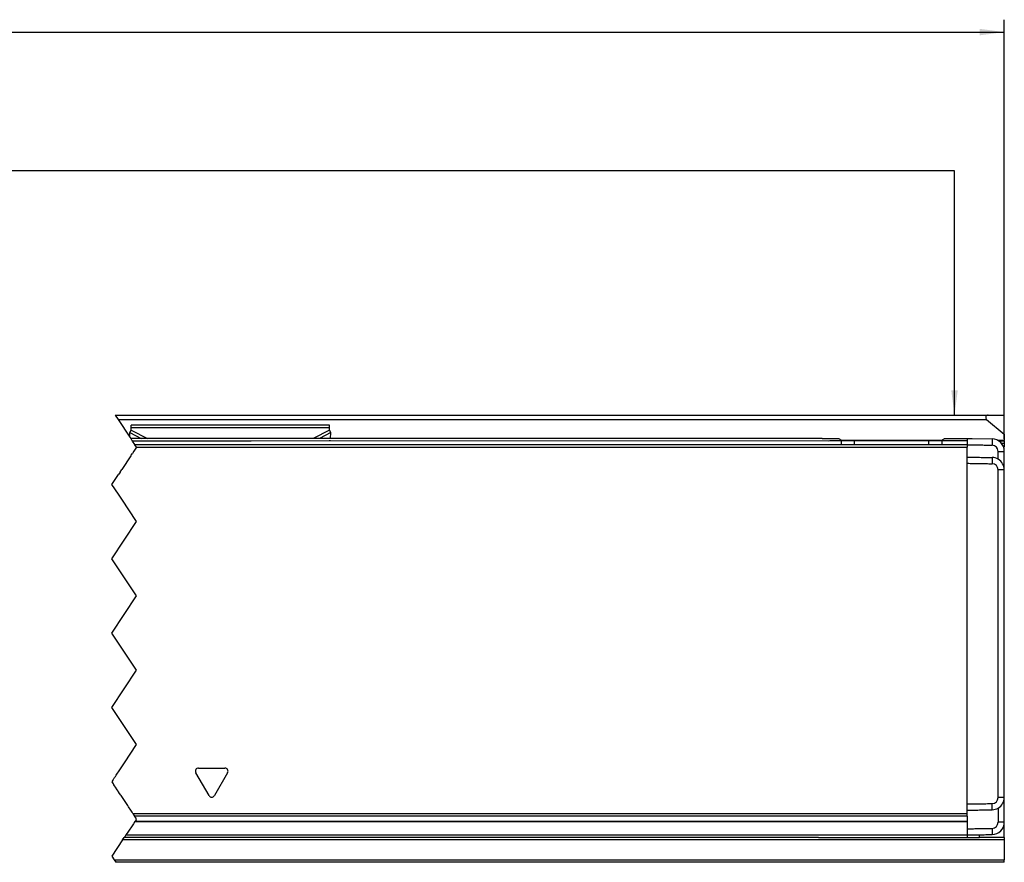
# Model space of a CAD drawing. Header units: millimetres. Extents: x -418 to 1575, y -634 to 914.
# Tile 15 of 49: x 175 to 254, y 24 to 92. Entities that reach past the tile are written whole.
import ezdxf

# ---------------------------------------------------------------- set-up
doc = ezdxf.new("R2010")
doc.units = ezdxf.units.MM
doc.linetypes.add('DOT_CENTER', pattern=[14, 12, -1, 0, -1])
doc.layers.add('1', color=7, linetype='Continuous')
doc.styles.add('CONVERTER_12', font='txt.shx', dxfattribs={"width": 0.9})
doc.dimstyles.new('ME10_DIM_22', dxfattribs={"dimtxt": 2, "dimasz": 2, "dimexe": 1, "dimexo": 1, "dimgap": 1, "dimtad": 1, "dimdsep": 46, "dimtxsty": 'CONVERTER_12', "dimsah": 1, "dimcen": 0.09, "dimclrd": 2, "dimclre": 2, "dimclrt": 2, "dimadec": 0, "dimazin": 0, "dimtol": 1, "dimtp": 0.4, "dimtm": 0.4, "dimtfac": 0.75, "dimtdec": 0, "dimtix": 1, "dimtmove": 0, "dimatfit": 3, "dimfxl": 1, "dimtolj": 1, "dimtzin": 0, "dimarcsym": 0})
doc.dimstyles.get("Standard").update_dxf_attribs({"dimtxt": 0.18, "dimasz": 0.18, "dimexe": 0.18, "dimexo": 0.0625, "dimgap": 0.09, "dimtad": 0, "dimtih": 1, "dimtoh": 1, "dimdec": 4, "dimzin": 0, "dimdsep": 46, "dimtxsty": 'Standard', "dimcen": 0.09, "dimadec": 0, "dimazin": 0, "dimtfac": 1, "dimtdec": 4, "dimtofl": 0, "dimtmove": 0, "dimatfit": 3, "dimfxl": 1, "dimtolj": 1, "dimtzin": 0, "dimarcsym": 0})

# ---------------------------------------------------------------- blocks, each defined once
blk = doc.blocks.new('SOPORTE_SV2__19', base_point=(-242.89, 24.248))
at = {"color": 7, "linetype": 'Continuous'}
for p, q in [((182.315, 60.348), (252.81, 60.348)), ((252.682, 59.994), (254.11, 58.796)), ((252.81, 60.348), (254.11, 60.348)), ((254.11, 58.796), (254.11, 60.348)), ((183.501, 58.925), (183.61, 59.131)), ((183.511, 58.553), (183.501, 58.925)), ((199.61, 59.522), (183.61, 59.522)), ((183.61, 59.305), (183.61, 59.522)), ((183.61, 59.131), (183.61, 59.305)), ((199.61, 59.305), (199.61, 59.522)), ((199.61, 59.131), (199.61, 59.305)), ((199.719, 58.925), (199.61, 59.131)), ((199.706, 58.452), (199.719, 58.925)), ((242.01, 58.252), (240.942, 58.252)), ((243.11, 58.252), (242.01, 58.252)), ((245.533, 58.252), (243.11, 58.252)), ((246.687, 58.252), (245.533, 58.252)), ((248.01, 58.252), (246.687, 58.252)), ((248.053, 58.248), (248.01, 58.252)), ((249.078, 58.252), (248.053, 58.248)), ((254.11, 58.248), (253.668, 58.248)), ((254.11, 58.796), (254.11, 58.294)), ((254.11, 58.248), (254.11, 58.294)), ((254.11, 58.248), (254.11, 58.048)), ((254.11, 58.048), (254.11, 57.748)), ((254.054, 57.748), (254.11, 57.748)), ((254.11, 30.948), (254.11, 53.548)), ((254.11, 29.488), (254.11, 30.748)), ((254.11, 27.488), (254.11, 29.488)), ((254.11, 26.248), (254.11, 27.488)), ((239.11, 26.248), (183.045, 26.248)), ((239.11, 26.248), (251.11, 26.252)), ((251.11, 26.252), (252.11, 26.248)), ((252.11, 26.248), (252.11, 26.47)), ((254.11, 26.248), (252.11, 26.248)), ((254.11, 26.248), (254.11, 26.048)), ((254.11, 26.048), (254.11, 24.448)), ((254.11, 24.248), (182.381, 24.248)), ((254.11, 24.248), (254.11, 24.448))]:
    blk.add_line(p, q, dxfattribs=at)
at = {"color": 2, "linetype": 'DOT_CENTER'}
for p, q in [((182.315, 60.348), (182.55, 59.994)), ((182.55, 59.994), (183.511, 58.553)), ((183.511, 58.553), (183.578, 58.452)), ((183.578, 58.452), (183.61, 58.404)), ((183.61, 58.404), (183.645, 58.353)), ((183.683, 58.294), (183.645, 58.353)), ((183.715, 58.248), (183.683, 58.294)), ((183.768, 58.168), (183.715, 58.248)), ((183.848, 58.048), (183.768, 58.168)), ((183.907, 57.959), (183.848, 58.048)), ((183.825, 57.418), (183.705, 57.238)), ((184.045, 57.748), (183.825, 57.418)), ((183.915, 57.947), (183.907, 57.959)), ((184.04, 57.759), (183.915, 57.947)), ((184.045, 57.748), (184.04, 57.759)), ((183.578, 57.048), (182.845, 55.948)), ((183.61, 57.096), (183.705, 57.238)), ((182.711, 55.748), (182.578, 55.548)), ((182.711, 55.748), (182.845, 55.948)), ((182.046, 54.75), (182.578, 55.548)), ((182.581, 53.948), (182.046, 54.75)), ((184.046, 51.75), (182.848, 53.548)), ((182.046, 48.75), (184.046, 51.75)), ((184.046, 45.75), (182.046, 48.75)), ((182.046, 42.75), (184.046, 45.75)), ((184.046, 39.75), (182.046, 42.75)), ((182.046, 36.75), (184.046, 39.75)), ((184.046, 33.75), (182.046, 36.75)), ((183.072, 32.289), (184.046, 33.75)), ((182.692, 31.718), (183.072, 32.289)), ((182.178, 30.948), (182.218, 31.007)), ((182.218, 31.007), (182.242, 31.043)), ((182.242, 31.043), (182.272, 31.088)), ((182.272, 31.088), (182.294, 31.122)), ((182.294, 31.122), (182.311, 31.147)), ((182.311, 31.147), (182.335, 31.183)), ((182.335, 31.183), (182.399, 31.279)), ((182.399, 31.279), (182.692, 31.718)), ((182.198, 30.523), (182.181, 30.548)), ((182.216, 30.495), (182.198, 30.523)), ((182.261, 30.428), (182.216, 30.495)), ((182.333, 30.32), (182.261, 30.428)), ((182.475, 30.107), (182.333, 30.32)), ((182.554, 29.988), (182.475, 30.107)), ((182.571, 29.963), (182.554, 29.988)), ((182.58, 29.95), (182.571, 29.963)), ((182.589, 29.937), (182.58, 29.95)), ((182.671, 29.813), (182.589, 29.937)), ((182.699, 29.771), (182.671, 29.813)), ((182.752, 29.692), (182.699, 29.771)), ((182.787, 29.638), (182.752, 29.692)), ((183.334, 28.819), (182.787, 29.638)), ((183.391, 28.733), (183.334, 28.819)), ((183.574, 28.459), (183.391, 28.733)), ((183.683, 28.296), (183.574, 28.459)), ((183.753, 28.19), (183.683, 28.296)), ((183.779, 28.151), (183.753, 28.19)), ((183.787, 28.138), (183.779, 28.151)), ((183.894, 27.978), (183.787, 28.138)), ((183.908, 27.957), (183.894, 27.978)), ((183.989, 27.835), (183.908, 27.957)), ((184.046, 27.75), (183.989, 27.835)), ((183.787, 27.361), (183.276, 26.594)), ((183.903, 27.535), (183.787, 27.361)), ((183.921, 27.562), (183.903, 27.535)), ((184.002, 27.684), (183.921, 27.562)), ((184.002, 27.684), (184.009, 27.694)), ((184.009, 27.694), (184.046, 27.75)), ((182.911, 26.048), (183.045, 26.248)), ((183.124, 26.366), (183.045, 26.248)), ((183.181, 26.452), (183.124, 26.366)), ((183.276, 26.594), (183.181, 26.452)), ((182.911, 26.048), (182.046, 24.75)), ((182.046, 24.75), (182.248, 24.448)), ((182.248, 24.448), (182.381, 24.248))]:
    blk.add_line(p, q, dxfattribs=at)
at = {"color": 3, "linetype": 'Continuous'}
for p, q in [((182.55, 59.994), (252.682, 59.994)), ((183.501, 58.925), (184.413, 58.452)), ((199.61, 59.305), (183.61, 59.305)), ((183.61, 59.131), (184.92, 58.452)), ((199.61, 59.131), (198.3, 58.452)), ((199.719, 58.925), (198.807, 58.452)), ((199.585, 58.252), (193.304, 58.248)), ((199.61, 58.252), (199.585, 58.252)), ((199.701, 58.252), (199.61, 58.252)), ((239.91, 58.248), (199.701, 58.252)), ((240.01, 58.252), (239.91, 58.248)), ((240.942, 58.252), (240.01, 58.252)), ((249.086, 58.294), (240.934, 58.294)), ((249.11, 58.252), (249.078, 58.252)), ((250.01, 58.252), (249.11, 58.252)), ((251.11, 58.252), (250.01, 58.252)), ((254.11, 58.294), (253.591, 58.294)), ((254.11, 58.048), (253.887, 58.048)), ((254.11, 26.048), (182.911, 26.048)), ((182.248, 24.448), (254.11, 24.448))]:
    blk.add_line(p, q, dxfattribs=at)
at = {"color": 7, "linetype": 'Continuous'}
blk.add_arc((252.81, 60.148), 0.2, 90, 230, dxfattribs=at)
blk = doc.blocks.new('REGLA_SV2-870__20', base_point=(-242.89, 26.248))
at = {"color": 7, "linetype": 'Continuous'}
for p, q in [((239.41, 58.452), (183.578, 58.452)), ((239.41, 58.452), (239.91, 58.452)), ((239.91, 58.452), (240.646, 58.452)), ((242.01, 58.252), (240.942, 58.252)), ((240.942, 58.252), (240.942, 57.959)), ((243.11, 58.252), (242.01, 58.252)), ((245.533, 58.252), (243.11, 58.252)), ((246.687, 58.252), (245.533, 58.252)), ((248.01, 58.252), (246.687, 58.252)), ((248.053, 58.248), (248.01, 58.252)), ((249.078, 58.252), (248.053, 58.248)), ((249.078, 58.252), (249.078, 57.959)), ((249.374, 58.452), (251.11, 58.452)), ((251.11, 58.452), (251.11, 58.252)), ((251.11, 58.252), (251.11, 57.959)), ((251.527, 58.445), (253.127, 58.417)), ((183.907, 57.959), (251.11, 57.959)), ((251.11, 57.959), (251.11, 57.947)), ((251.11, 57.947), (251.11, 57.759)), ((251.11, 56.952), (251.11, 57.759)), ((254.11, 55.917), (254.11, 57.417)), ((251.11, 56.452), (251.11, 56.952)), ((251.11, 28.953), (251.11, 56.452)), ((254.11, 53.548), (254.11, 55.917)), ((254.11, 30.948), (254.11, 53.548)), ((254.11, 30.748), (254.11, 30.948)), ((254.11, 29.488), (254.11, 30.748)), ((254.11, 27.488), (254.11, 29.488)), ((251.11, 28.459), (251.11, 28.953)), ((251.11, 28.151), (251.11, 28.459)), ((251.11, 27.978), (251.11, 28.151)), ((251.11, 27.978), (251.11, 27.562)), ((183.903, 27.535), (251.11, 27.535)), ((251.11, 27.562), (251.11, 27.535)), ((251.11, 27.535), (251.11, 26.953)), ((239.11, 26.248), (183.045, 26.248)), ((239.11, 26.248), (251.11, 26.252)), ((251.11, 26.953), (251.11, 26.452)), ((251.11, 26.452), (251.11, 26.252))]:
    blk.add_line(p, q, dxfattribs=at)
at = {"color": 2, "linetype": 'DOT_CENTER'}
for p, q in [((183.578, 58.452), (183.61, 58.404)), ((183.61, 58.404), (183.645, 58.353)), ((183.683, 58.294), (183.645, 58.353)), ((183.715, 58.248), (183.683, 58.294)), ((183.768, 58.168), (183.715, 58.248)), ((183.848, 58.048), (183.768, 58.168)), ((183.907, 57.959), (183.848, 58.048)), ((183.825, 57.418), (183.705, 57.238)), ((184.045, 57.748), (183.825, 57.418)), ((183.915, 57.947), (183.907, 57.959)), ((184.04, 57.759), (183.915, 57.947)), ((184.045, 57.748), (184.04, 57.759)), ((183.578, 57.048), (182.845, 55.948)), ((183.61, 57.096), (183.578, 57.048)), ((183.61, 57.096), (183.705, 57.238)), ((182.711, 55.748), (182.578, 55.548)), ((182.711, 55.748), (182.845, 55.948)), ((182.046, 54.75), (182.578, 55.548)), ((182.581, 53.948), (182.046, 54.75)), ((182.848, 53.548), (182.581, 53.948)), ((184.046, 51.75), (182.848, 53.548)), ((182.046, 48.75), (184.046, 51.75)), ((184.046, 45.75), (182.046, 48.75)), ((182.046, 42.75), (184.046, 45.75)), ((184.046, 39.75), (182.046, 42.75)), ((182.046, 36.75), (184.046, 39.75)), ((184.046, 33.75), (182.046, 36.75)), ((183.072, 32.289), (184.046, 33.75)), ((182.692, 31.718), (183.072, 32.289)), ((182.178, 30.948), (182.218, 31.007)), ((182.218, 31.007), (182.242, 31.043)), ((182.242, 31.043), (182.272, 31.088)), ((182.272, 31.088), (182.294, 31.122)), ((182.294, 31.122), (182.311, 31.147)), ((182.311, 31.147), (182.335, 31.183)), ((182.335, 31.183), (182.399, 31.279)), ((182.399, 31.279), (182.692, 31.718)), ((182.126, 30.869), (182.046, 30.75)), ((182.046, 30.75), (182.152, 30.592)), ((182.126, 30.869), (182.154, 30.911)), ((182.181, 30.548), (182.152, 30.592)), ((182.154, 30.911), (182.178, 30.948)), ((182.198, 30.523), (182.181, 30.548)), ((182.216, 30.495), (182.198, 30.523)), ((182.261, 30.428), (182.216, 30.495)), ((182.333, 30.32), (182.261, 30.428)), ((182.475, 30.107), (182.333, 30.32)), ((182.554, 29.988), (182.475, 30.107)), ((182.571, 29.963), (182.554, 29.988)), ((182.58, 29.95), (182.571, 29.963)), ((182.589, 29.937), (182.58, 29.95)), ((182.671, 29.813), (182.589, 29.937)), ((182.699, 29.771), (182.671, 29.813)), ((182.752, 29.692), (182.699, 29.771)), ((182.787, 29.638), (182.752, 29.692)), ((183.334, 28.819), (182.787, 29.638)), ((183.391, 28.733), (183.334, 28.819)), ((183.574, 28.459), (183.391, 28.733)), ((183.683, 28.296), (183.574, 28.459)), ((183.753, 28.19), (183.683, 28.296)), ((183.779, 28.151), (183.753, 28.19)), ((183.787, 28.138), (183.779, 28.151)), ((183.894, 27.978), (183.787, 28.138)), ((183.908, 27.957), (183.894, 27.978)), ((183.989, 27.835), (183.908, 27.957)), ((184.046, 27.75), (183.989, 27.835)), ((183.787, 27.361), (183.276, 26.594)), ((183.903, 27.535), (183.787, 27.361)), ((183.921, 27.562), (183.903, 27.535)), ((184.002, 27.684), (183.921, 27.562)), ((184.002, 27.684), (184.009, 27.694)), ((184.009, 27.694), (184.046, 27.75)), ((183.124, 26.366), (183.045, 26.248)), ((183.181, 26.452), (183.124, 26.366)), ((183.276, 26.594), (183.181, 26.452))]:
    blk.add_line(p, q, dxfattribs=at)
at = {"color": 3, "linetype": 'Continuous'}
for p, q in [((188.407, 58.248), (183.715, 58.248)), ((193.304, 58.248), (188.407, 58.248)), ((199.585, 58.252), (193.304, 58.248)), ((199.61, 58.252), (199.585, 58.252)), ((199.701, 58.252), (199.61, 58.252)), ((239.91, 58.248), (199.701, 58.252)), ((240.01, 58.252), (239.91, 58.248)), ((240.942, 58.252), (240.01, 58.252)), ((242.01, 57.959), (242.01, 58.252)), ((248.01, 57.959), (248.01, 58.252)), ((249.11, 58.252), (249.078, 58.252)), ((250.01, 58.252), (249.11, 58.252)), ((251.11, 58.252), (250.01, 58.252)), ((253.127, 58.217), (253.124, 57.917)), ((253.127, 58.417), (253.127, 58.217)), ((184.04, 57.759), (251.11, 57.759)), ((253.61, 57.417), (254.11, 57.417)), ((253.127, 56.917), (253.124, 56.417)), ((254.11, 55.917), (253.61, 55.917)), ((189.043, 31.851), (191.177, 31.851)), ((189.893, 29.627), (188.827, 31.476)), ((191.393, 31.476), (190.327, 29.627)), ((254.11, 29.488), (253.61, 29.488)), ((253.127, 28.488), (253.124, 28.988)), ((251.11, 28.151), (183.779, 28.151)), ((251.11, 27.978), (183.894, 27.978)), ((183.921, 27.562), (251.11, 27.562)), ((254.11, 27.488), (253.61, 27.488)), ((183.181, 26.452), (251.11, 26.452)), ((253.124, 26.988), (253.127, 26.488))]:
    blk.add_line(p, q, dxfattribs=at)
at = {"color": 7, "linetype": 'Continuous'}
for centre, radius, start, end in [((253.11, 57.417), 1, 360, 89), ((253.11, 57.417), 0.5, 0.00383, 88.37109), ((253.11, 55.917), 1, 59.99496, 89), ((253.11, 55.917), 1, 360, 59.99496), ((253.11, 55.917), 0.5, 0.00411, 88.37121), ((253.11, 29.488), 0.5, 271.62879, 359.99589), ((253.11, 29.488), 1, 300.00504, 360), ((253.11, 29.488), 1, 271, 300.00504), ((253.11, 27.488), 0.5, 271.62924, 359.9961), ((253.11, 27.488), 1, 271, 360)]:
    blk.add_arc(centre, radius, start, end, dxfattribs=at)
at = {"color": 3, "linetype": 'Continuous'}
for centre, start, end in [((189.043, 31.601), 90, 210), ((191.177, 31.601), 330, 90), ((190.11, 29.752), 210, 330)]:
    blk.add_arc(centre, 0.25, start, end, dxfattribs=at)
at = {"color": 7, "linetype": 'Continuous'}
for points, knots in [([(240.646, 58.452), (240.677, 58.45), (240.737, 58.445), (240.826, 58.407), (240.913, 58.351), (240.933, 58.284), (240.942, 58.252)], [0, 0, 0, 0, 0.090928, 0.1806192, 0.2896018, 0.3846964, 0.3846964, 0.3846964, 0.3846964]), ([(249.078, 58.252), (249.087, 58.284), (249.107, 58.351), (249.194, 58.407), (249.283, 58.445), (249.343, 58.45), (249.374, 58.452)], [0, 0, 0, 0, 0.0950975, 0.204084, 0.2937718, 0.3846962, 0.3846962, 0.3846962, 0.3846962]), ([(251.11, 57.947), (251.277, 57.946), (251.61, 57.944), (252.113, 57.935), (252.618, 57.926), (252.956, 57.92), (253.124, 57.917)], [0, 0, 0, 0, 0.500015, 1.000081, 1.508482, 2.014479, 2.014479, 2.014479, 2.014479]), ([(253.61, 56.783), (253.61, 56.889), (253.61, 57.1), (253.61, 57.312), (253.61, 57.417)], [0, 0, 0, 0, 0.3170095, 0.6340198, 0.6340198, 0.6340198, 0.6340198]), ([(251.11, 56.952), (251.277, 56.95), (251.61, 56.944), (252.113, 56.935), (252.619, 56.926), (252.958, 56.92), (253.127, 56.917)], [0, 0, 0, 0, 0.500077, 1.000155, 1.508957, 2.01776, 2.01776, 2.01776, 2.01776]), ([(251.11, 56.452), (251.277, 56.45), (251.61, 56.444), (252.113, 56.435), (252.618, 56.426), (252.956, 56.42), (253.124, 56.417)], [0, 0, 0, 0, 0.500077, 1.000155, 1.508556, 2.014553, 2.014553, 2.014553, 2.014553]), ([(253.61, 29.488), (253.61, 31.69), (253.61, 36.095), (253.61, 42.702), (253.61, 49.31), (253.61, 53.715), (253.61, 55.917)], [0, 0, 0, 0, 6.607471, 13.21494, 19.822409, 26.42988, 26.42988, 26.42988, 26.42988]), ([(251.11, 28.953), (251.277, 28.955), (251.61, 28.961), (252.113, 28.97), (252.618, 28.979), (252.956, 28.985), (253.124, 28.988)], [0, 0, 0, 0, 0.500077, 1.000155, 1.508556, 2.014553, 2.014553, 2.014553, 2.014553]), ([(253.61, 28.622), (253.61, 28.599), (253.61, 28.555), (253.61, 28.343), (253.61, 27.988), (253.61, 27.654), (253.61, 27.488)], [0, 0, 0, 0, 0.067009, 0.134019, 0.634019, 1.13402, 1.13402, 1.13402, 1.13402]), ([(251.11, 28.459), (251.277, 28.46), (251.61, 28.461), (252.113, 28.47), (252.619, 28.479), (252.958, 28.485), (253.127, 28.488)], [0, 0, 0, 0, 0.50001, 1.000073, 1.508876, 2.017678, 2.017678, 2.017678, 2.017678]), ([(251.11, 26.953), (251.277, 26.955), (251.61, 26.961), (252.113, 26.97), (252.618, 26.979), (252.956, 26.985), (253.124, 26.988)], [0, 0, 0, 0, 0.500077, 1.000155, 1.508557, 2.014556, 2.014556, 2.014556, 2.014556]), ([(251.11, 26.452), (251.277, 26.455), (251.61, 26.461), (252.113, 26.47), (252.619, 26.479), (252.958, 26.485), (253.127, 26.488)], [0, 0, 0, 0, 0.500077, 1.000155, 1.508957, 2.01776, 2.01776, 2.01776, 2.01776])]:
    blk.add_open_spline(points, degree=3, knots=knots, dxfattribs=at)
blk.add_open_spline([(251.11, 58.452), (251.18, 58.451), (251.319, 58.449), (251.458, 58.446), (251.527, 58.445)], degree=3, dxfattribs=at)
blk = doc.blocks.new('REGLA_SV2-870mm__21', base_point=(-242.89, 4.152))
for name, p in [('SOPORTE_SV2__19', (-242.89, 24.248)), ('REGLA_SV2-870__20', (-242.89, 26.248))]:
    blk.add_blockref(name, p)
blk = doc.blocks.new('*D86')
at = {"layer": '1', "color": 2, "linetype": 'Continuous'}
for p, q in [((-242.89, 58.417), (-242.89, 92.255)), ((254.11, 58.417), (254.11, 92.255)), ((-242.89, 91.255), (254.11, 91.255))]:
    blk.add_line(p, q, dxfattribs=at)
at = {"layer": '1', "color": 2}
for points in [[(-240.89, 91.519), (-240.89, 90.992), (-242.89, 91.255)], [(252.11, 90.992), (252.11, 91.519), (254.11, 91.255)]]:
    blk.add_solid(points, dxfattribs=at)
at = {"layer": '1', "color": 2, "insert": (-2.502, 92.255), "char_height": 2, "attachment_point": 7, "rotation": 0.00014, "line_spacing_factor": 0.60024, "style": 'CONVERTER_12'}
blk.add_mtext('\\C2;(CM+105)\\C2;\\H1.5;{\\Fgdt;`}0,4', dxfattribs=at)
blk = doc.blocks.new('Front1', base_point=(-155.39, 32.25))
at = {"layer": '1', "color": 2}
blk.add_solid([(249.826, 62.348), (250.352, 62.348), (250.089, 60.348)], dxfattribs=at)
blk.add_blockref('REGLA_SV2-870mm__21', (-242.89, 4.152))
at = {"layer": '1'}
dim = blk.add_linear_dim(base=(-242.89, 91.255), p1=(254.11, 57.417), p2=(-242.89, 57.417), text='(CM+105)', dimstyle='ME10_DIM_22', dxfattribs=at)
dim.commit()
dim.dimension.update_dxf_attribs({"geometry": '*D86', "text_midpoint": (5.61, 93.255), "text_rotation": 0.00014})
at = {"layer": '1', "color": 2, "linetype": 'Continuous', "has_arrowhead": 0}
blk.add_leader([(250.089, 60.348), (250.089, 80.065), (-3.156, 80.065)], dimstyle='Standard', dxfattribs=at)

msp = doc.modelspace()

# ---------------------------------------------------------------- block references
msp.add_blockref('Front1', (-155.39, 32.25))

doc.saveas('drawing.dxf')
